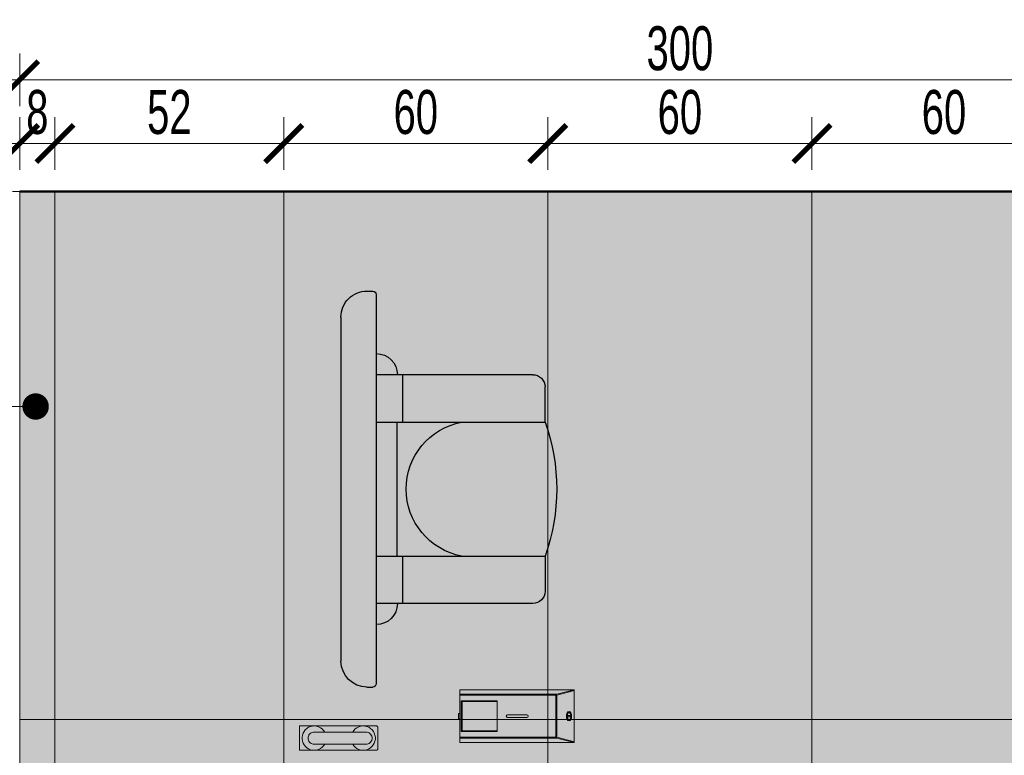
# Model space of a CAD drawing. Header units: millimetres. Extents: x -6792 to 22441, y -13430 to 4653.
# Tile 122 of 256: x -3448 to -3225, y -8069 to -7901. Entities that reach past the tile are written whole.
import ezdxf
from ezdxf import colors
from ezdxf.entities.mleader import LeaderData, LeaderLine
from ezdxf.math import Vec2, Vec3

# ---------------------------------------------------------------- set-up
doc = ezdxf.new("R2010")
doc.units = ezdxf.units.MM
doc.linetypes.add('ACAD_ISO10W100', pattern=[18, 12, -3, 0, -3])
for name, color, linetype, lineweight in [('_A_KOLORYSTYKA ŚCIAN', 40, 'Continuous', 5), ('_A_OPIS', 253, 'Continuous', 9), ('_A_ROZWINIĘCIA_RYSUNEK ŚCIAN', 252, 'Continuous', 15), ('_A_ROZWINIĘCIA_WYMIARY', 252, 'Continuous', 15), ('_A_WIDOK', 163, 'Continuous', 13), ('_A_ŚCIANY PROJEKTOWANE', 150, 'Continuous', 50)]:
    doc.layers.add(name, color=color, linetype=linetype, lineweight=lineweight)
doc.layers.add('MODEL', color=7, linetype='Continuous')
doc.styles.add('DIM', font='arial.ttf', dxfattribs={"width": 0.65})
doc.styles.get("Standard").update_dxf_attribs({"font": 'arial.ttf'})
doc.dimstyles.new('BP_EU_25-50', dxfattribs={"dimtxt": 10, "dimasz": 0.8, "dimexe": 0.75, "dimexo": 1, "dimgap": 2, "dimtad": 1, "dimdec": 0, "dimzin": 9, "dimdsep": 46, "dimtxsty": 'DIM', "dimblk": 'ARCH_1', "dimcen": 0, "dimdle": 50, "dimse1": 1, "dimse2": 1, "dimclrd": 256, "dimclre": 256, "dimclrt": 256, "dimadec": 0, "dimazin": 2, "dimtfac": 1, "dimtdec": 0, "dimtix": 1, "dimtmove": 2, "dimatfit": 0, "dimfxl": 0.75, "dimtolj": 1, "dimtzin": 0, "dimlwd": 15, "dimlwe": -1, "dimarcsym": 0})

# ---------------------------------------------------------------- blocks, each defined once
blk = doc.blocks.new('BC1-FRONT')
at = {"layer": 'MODEL'}
for p, q in [((844, 1800.1), (763.9, 1800.1)), ((844, 1416.6), (844, 1800.1)), ((1148.4, 1800.1), (1228.5, 1800.1)), ((1148.4, 1416.6), (1148.4, 1800.1)), ((736.2, 1772.4), (736.2, 1416.6)), ((1256.2, 1772.4), (1256.2, 1416.6)), ((736.2, 1477.1), (844, 1477.1)), ((1148.4, 1477.1), (1256.2, 1477.1)), ((844, 1464.4), (1148.4, 1464.4)), ((1438.3, 1416.6), (554.1, 1416.6)), ((546.2, 1395.5), (546.2, 1408.7)), ((1446.2, 1395.5), (1446.2, 1408.7)), ((605.2, 1336.6), (1387.2, 1336.6))]:
    blk.add_line(p, q, dxfattribs=at)
for centre, radius, start, end in [((996.2, 1375.4), 451.2, 70.2836, 109.7164), ((763.9, 1772.4), 27.7, 90, 180), ((1228.5, 1772.4), 27.7, 0, 90), ((996.2, 1639.7), 155, 190.7875, 349.2125), ((736.2, 1416.6), 48, 90, 180), ((1256.2, 1416.6), 48, 0, 90), ((554.1, 1408.7), 7.89, 90, 180), ((1438.3, 1408.7), 7.89, 0, 90), ((605.2, 1395.5), 59, 180, 270), ((1387.2, 1395.5), 59, 270, 0)]:
    blk.add_arc(centre, radius, start, end, dxfattribs=at)
blk = doc.blocks.new('UCHWYT-STAŁY-FRONT')
at = {"layer": '_A_KOLORYSTYKA ŚCIAN'}
h = blk.add_hatch(color=256, dxfattribs=at)
h.dxf.hatch_style = 1
h.set_gradient(color1=(101, 101, 97), centered=1, tint=1)
h.paths.add_polyline_path([(-3.81, 2.03), (-3.9, 2.02), (-3.98, 2), (-4.06, 1.96), (-4.14, 1.91), (-4.2, 1.85), (-4.25, 1.78), (-4.29, 1.7), (-4.31, 1.61), (-4.32, 1.52), (-4.32, -7.05), (-4.32, -25.76), (4.32, -25.76), (4.32, -7.05), (4.32, 1.52), (4.31, 1.61), (4.29, 1.7), (4.25, 1.78), (4.2, 1.85), (4.14, 1.91), (4.06, 1.96), (3.98, 2), (3.9, 2.02), (3.81, 2.03)])
h = blk.add_hatch(color=256, dxfattribs=at)
h.dxf.hatch_style = 1
h.set_gradient(color1=(101, 101, 97), centered=1, tint=1)
h.paths.add_polyline_path([(2.16, -2.16), (2.13, -1.78), (2.03, -1.42), (1.87, -1.08), (1.65, -0.77), (1.39, -0.51), (1.08, -0.29), (0.74, -0.13), (0.37, -0.03), (0, 0), (-0.37, -0.03), (-0.74, -0.13), (-1.08, -0.29), (-1.39, -0.51), (-1.65, -0.77), (-1.87, -1.08), (-2.03, -1.42), (-2.13, -1.78), (-2.16, -2.16), (-2.16, -20.57), (-2.13, -20.95), (-2.03, -21.31), (-1.87, -21.65), (-1.65, -21.96), (-1.39, -22.23), (-1.08, -22.44), (-0.74, -22.6), (-0.37, -22.7), (0, -22.73), (0.37, -22.7), (0.74, -22.6), (1.08, -22.44), (1.39, -22.23), (1.65, -21.96), (1.87, -21.65), (2.03, -21.31), (2.13, -20.95), (2.16, -20.57)])
at = {"lineweight": 5}
blk.add_lwpolyline([(-3.81, 2.03), (-3.9, 2.02), (-3.98, 2), (-4.06, 1.96), (-4.14, 1.91), (-4.2, 1.85), (-4.25, 1.78), (-4.29, 1.7), (-4.31, 1.61), (-4.32, 1.52), (-4.32, -7.05), (-4.32, -25.76), (4.32, -25.76), (4.32, -7.05), (4.32, 1.52), (4.31, 1.61), (4.29, 1.7), (4.25, 1.78), (4.2, 1.85), (4.14, 1.91), (4.06, 1.96), (3.98, 2), (3.9, 2.02), (3.81, 2.03)], close=True, dxfattribs=at)
for points in [[(2.16, -6.89), (2.73, -6.49), (3.26, -5.99), (3.69, -5.4), (4.01, -4.74), (4.22, -4.05), (4.31, -3.32), (4.28, -2.59), (4.13, -1.88), (3.85, -1.2), (3.47, -0.58), (2.99, -0.04), (2.42, 0.42), (1.79, 0.78), (1.1, 1.03), (0.38, 1.15), (-0.35, 1.15), (-1.07, 1.03), (-1.76, 0.79), (-2.4, 0.44), (-2.97, -0.01), (-3.45, -0.56), (-3.84, -1.18), (-4.12, -1.85), (-4.28, -2.56), (-4.32, -3.29), (-4.23, -4.01), (-4.02, -4.71), (-3.7, -5.37), (-3.28, -5.96), (-2.76, -6.47), (-2.16, -6.89), (-2.16, -6.89)], [(-2.16, -2.16), (-2.13, -1.78), (-2.03, -1.42), (-1.87, -1.08), (-1.65, -0.77), (-1.39, -0.51), (-1.08, -0.29), (-0.74, -0.13), (-0.37, -0.03), (0, 0)], [(0, 0), (-0.37, -0.03), (-0.74, -0.13), (-1.08, -0.29), (-1.39, -0.51), (-1.65, -0.77), (-1.87, -1.08), (-2.03, -1.42), (-2.13, -1.78), (-2.16, -2.16)], [(0, 0), (0.37, -0.03), (0.74, -0.13), (1.08, -0.29), (1.39, -0.51), (1.65, -0.77), (1.87, -1.08), (2.03, -1.42), (2.13, -1.78), (2.16, -2.16)], [(2.16, -2.16), (2.13, -1.78), (2.03, -1.42), (1.87, -1.08), (1.65, -0.77), (1.39, -0.51), (1.08, -0.29), (0.74, -0.13), (0.37, -0.03), (0, 0)], [(-2.16, -2.16), (-2.16, -20.57)], [(2.16, -2.16), (2.16, -20.57)], [(2.13, -16.82), (2.73, -17.23), (3.26, -17.74), (3.69, -18.33), (4.01, -18.98), (4.22, -19.68), (4.31, -20.4), (4.28, -21.13), (4.13, -21.84), (3.85, -22.52), (3.47, -23.14), (2.99, -23.69), (2.42, -24.15), (1.79, -24.51), (1.1, -24.75), (0.38, -24.88), (-0.35, -24.88), (-1.07, -24.76), (-1.76, -24.52), (-2.4, -24.17), (-2.97, -23.71), (-3.45, -23.17), (-3.84, -22.55), (-4.12, -21.87), (-4.28, -21.16), (-4.32, -20.43), (-4.23, -19.71), (-4.02, -19.01), (-3.7, -18.35), (-3.28, -17.76), (-2.76, -17.25), (-2.16, -16.83), (-2.16, -16.83)], [(0, -22.73), (-0.37, -22.7), (-0.74, -22.6), (-1.08, -22.44), (-1.39, -22.23), (-1.65, -21.96), (-1.87, -21.65), (-2.03, -21.31), (-2.13, -20.95), (-2.16, -20.57)], [(2.16, -20.57), (2.13, -20.95), (2.03, -21.31), (1.87, -21.65), (1.65, -21.96), (1.39, -22.23), (1.08, -22.44), (0.74, -22.6), (0.37, -22.7), (0, -22.73)]]:
    blk.add_lwpolyline(points, dxfattribs=at)
blk = doc.blocks.new('DSM101-FRONT')
h = blk.add_hatch(color=256)
h.dxf.hatch_style = 1
h.set_gradient(color1=(101, 101, 97), rotation=180, centered=1, tint=1)
h.paths.add_polyline_path([(241, 654.1), (361, 654.1), (361, 394.1), (241, 394.1)])
for p, q in [((251, 614.1), (241, 654.1)), ((241, 654.1), (241, 394.1)), ((361, 654.1), (241, 654.1)), ((253, 614.1), (242.9, 654.5)), ((359, 654.5), (348.9, 614.1)), ((361, 654.1), (351, 614.1)), ((361, 654.1), (361, 394.1)), ((251, 613.1), (253, 614.1)), ((251, 614.1), (251, 394.1)), ((253, 612.1), (251, 613.1)), ((253, 614.1), (348.9, 614.1)), ((253, 612.1), (253, 394.1)), ((253, 612.1), (349, 612.1)), ((348.9, 614.1), (351, 613.1)), ((351, 613.1), (348.9, 614.1)), ((351, 613.1), (349, 612.1)), ((349, 612.1), (349, 394.1)), ((351, 614.1), (351, 394.1)), ((298, 502.6), (298, 546.6)), ((304, 502.6), (304, 546.6)), ((266, 397.1), (266, 479.1)), ((336, 479.1), (266, 479.1)), ((336, 397.1), (336, 479.1)), ((361, 394.1), (241, 394.1)), ((336, 397.1), (266, 397.1))]:
    blk.add_line(p, q)
for points in [[(241, 654.1), (361, 654.1), (361, 394.1), (241, 394.1)], [(299.7, 643.7), (302.2, 643.7), (302.2, 639.5), (299.7, 639.5)]]:
    blk.add_lwpolyline(points, close=True)
for points in [[(266, 479.1), (266, 397.1), (336, 397.1), (336, 479.1)], [(268, 479.1), (268, 399.1), (334, 399.1), (334, 479.1)], [(295, 394.1), (295, 391.1), (307, 391.1), (307, 394.1)]]:
    blk.add_lwpolyline(points)
for centre, start, end in [((301, 546.6), 0, 180), ((301, 502.6), 180, 0)]:
    blk.add_arc(centre, 3, start, end)
blk.add_ellipse((301, 642.1), major_axis=(-10.5, 0), ratio=0.571429)
for points, knots in [([(291.5, 642.1), (291.5, 641.7), (291.5, 641.3), (291.9, 640.6), (292.1, 640.2), (292.8, 639.5), (293.2, 639.2), (294.3, 638.5), (294.9, 638.2), (296.6, 637.6), (297.8, 637.3), (300.3, 637), (301.6, 637), (304, 637.3), (305.2, 637.6), (307.3, 638.3), (308.2, 638.8), (309.4, 639.7), (309.7, 640.2), (310.2, 641), (310.4, 641.4), (310.5, 642.1), (310.4, 642.5), (310.1, 643.3), (309.9, 643.7), (309.2, 644.6), (308.7, 644.9), (307.5, 645.7), (306.8, 646), (305.3, 646.5), (304.5, 646.7), (302.3, 647), (301, 647.1), (298.4, 646.9), (297.1, 646.7), (294.9, 645.9), (293.9, 645.4), (292.7, 644.5), (292.3, 644.1), (291.7, 643.2), (291.5, 642.8), (291.5, 642.3), (291.5, 642.2), (291.5, 642.1)], [0, 0, 0, 0, 0.24826, 0.24826, 0.496519, 0.496519, 0.744779, 0.744779, 0.993039, 0.993039, 1.375947, 1.375947, 1.758855, 1.758855, 2.141763, 2.141763, 2.524671, 2.524671, 2.798801, 2.798801, 3.072931, 3.072931, 3.347061, 3.347061, 3.621191, 3.621191, 3.895321, 3.895321, 4.169452, 4.169452, 4.443582, 4.443582, 4.841074, 4.841074, 5.238567, 5.238567, 5.63606, 5.63606, 5.913449, 5.913449, 6.190838, 6.190838, 6.283185, 6.283185, 6.283185, 6.283185]), ([(292.5, 642.1), (292.5, 641.9), (292.5, 641.8), (292.6, 641.4), (292.7, 641.2), (292.9, 640.9), (293.1, 640.7), (293.6, 640.1), (294.1, 639.8), (295.3, 639.1), (296, 638.9), (297.5, 638.4), (298.3, 638.2), (300.3, 638), (301.4, 638), (303.5, 638.2), (304.5, 638.4), (306.3, 639), (307, 639.3), (308.1, 640), (308.5, 640.3), (309.1, 640.9), (309.2, 641.2), (309.4, 641.6), (309.4, 641.8), (309.5, 642.1), (309.4, 642.3), (309.4, 642.5), (309.3, 642.7), (309.2, 643), (309, 643.2), (308.6, 643.7), (308.2, 644.1), (307.1, 644.7), (306.4, 645.1), (304.9, 645.6), (304.1, 645.8), (302.2, 646), (301, 646.1), (298.9, 646), (297.9, 645.8), (296, 645.3), (295.2, 644.9), (294, 644.3), (293.6, 643.9), (293, 643.3), (292.8, 643.1), (292.5, 642.6), (292.5, 642.4), (292.5, 642.2), (292.5, 642.1), (292.5, 642.1)], [0, 0, 0, 0, 0.177646, 0.177646, 0.355292, 0.355292, 0.532939, 0.532939, 0.814738, 0.814738, 1.096538, 1.096538, 1.378338, 1.378338, 1.739104, 1.739104, 2.06913, 2.06913, 2.399157, 2.399157, 2.673843, 2.673843, 2.90015, 2.90015, 3.126457, 3.126457, 3.28067, 3.28067, 3.434884, 3.434884, 3.589098, 3.589098, 3.88111, 3.88111, 4.173123, 4.173123, 4.465135, 4.465135, 4.824452, 4.824452, 5.16054, 5.16054, 5.496627, 5.496627, 5.767671, 5.767671, 5.995248, 5.995248, 6.222825, 6.222825, 6.283185, 6.283185, 6.283185, 6.283185])]:
    blk.add_open_spline(points, degree=3, knots=knots)
blk = doc.blocks.new('ARCH_1')
for p, q in [((0, 7.5), (0, -7.5)), ((8.92, 0), (-8.92, 0))]:
    blk.add_line(p, q)
at = {"const_width": 1.5}
blk.add_lwpolyline([(5.3, 5.3), (-5.3, -5.3)], dxfattribs=at)
blk = doc.blocks.new('*D1858')
at = {"layer": '_A_ROZWINIĘCIA_WYMIARY', "lineweight": 15, "transparency": 16777216}
blk.add_line((-3209.03, -7929.56), (-3267.43, -7929.56), dxfattribs=at)
at = {"layer": 'Defpoints', "color": 0, "transparency": 16777216}
for p in [(-3268.23, -7929.56), (-3268.23, -7940.47), (-3208.23, -7940.47)]:
    blk.add_point(p, dxfattribs=at)
at = {"layer": '_A_ROZWINIĘCIA_WYMIARY', "lineweight": 15, "transparency": 16777216, "xscale": 0.8, "yscale": 0.8, "zscale": 0.8, "rotation": 180}
blk.add_blockref('ARCH_1', (-3268.23, -7929.56), dxfattribs=at)
at = {"layer": '_A_ROZWINIĘCIA_WYMIARY', "lineweight": 15, "transparency": 16777216, "xscale": 0.8, "yscale": 0.8, "zscale": 0.8}
blk.add_blockref('ARCH_1', (-3208.23, -7929.56), dxfattribs=at)
at = {"layer": '_A_ROZWINIĘCIA_WYMIARY', "transparency": 16777216, "insert": (-3238.23, -7922.46), "char_height": 10, "attachment_point": 5, "style": 'DIM'}
blk.add_mtext('\\A1;60', dxfattribs=at)
blk = doc.blocks.new('*D1859')
at = {"layer": '_A_ROZWINIĘCIA_WYMIARY', "lineweight": 15, "transparency": 16777216}
blk.add_line((-3269.03, -7929.56), (-3327.43, -7929.56), dxfattribs=at)
at = {"layer": 'Defpoints', "color": 0, "transparency": 16777216}
for p in [(-3328.23, -7929.56), (-3328.23, -7940.47), (-3268.23, -7940.47)]:
    blk.add_point(p, dxfattribs=at)
at = {"layer": '_A_ROZWINIĘCIA_WYMIARY', "lineweight": 15, "transparency": 16777216, "xscale": 0.8, "yscale": 0.8, "zscale": 0.8, "rotation": 180}
blk.add_blockref('ARCH_1', (-3328.23, -7929.56), dxfattribs=at)
at = {"layer": '_A_ROZWINIĘCIA_WYMIARY', "lineweight": 15, "transparency": 16777216, "xscale": 0.8, "yscale": 0.8, "zscale": 0.8}
blk.add_blockref('ARCH_1', (-3268.23, -7929.56), dxfattribs=at)
at = {"layer": '_A_ROZWINIĘCIA_WYMIARY', "transparency": 16777216, "insert": (-3298.23, -7922.46), "char_height": 10, "attachment_point": 5, "style": 'DIM'}
blk.add_mtext('\\A1;60', dxfattribs=at)
blk = doc.blocks.new('*D1860')
at = {"layer": '_A_ROZWINIĘCIA_WYMIARY', "lineweight": 15, "transparency": 16777216}
blk.add_line((-3329.03, -7929.56), (-3387.43, -7929.56), dxfattribs=at)
at = {"layer": 'Defpoints', "color": 0, "transparency": 16777216}
for p in [(-3388.23, -7929.56), (-3388.23, -7940.47), (-3328.23, -7940.47)]:
    blk.add_point(p, dxfattribs=at)
at = {"layer": '_A_ROZWINIĘCIA_WYMIARY', "lineweight": 15, "transparency": 16777216, "xscale": 0.8, "yscale": 0.8, "zscale": 0.8, "rotation": 180}
blk.add_blockref('ARCH_1', (-3388.23, -7929.56), dxfattribs=at)
at = {"layer": '_A_ROZWINIĘCIA_WYMIARY', "lineweight": 15, "transparency": 16777216, "xscale": 0.8, "yscale": 0.8, "zscale": 0.8}
blk.add_blockref('ARCH_1', (-3328.23, -7929.56), dxfattribs=at)
at = {"layer": '_A_ROZWINIĘCIA_WYMIARY', "transparency": 16777216, "insert": (-3358.23, -7922.46), "char_height": 10, "attachment_point": 5, "style": 'DIM'}
blk.add_mtext('\\A1;60', dxfattribs=at)
blk = doc.blocks.new('*D1861')
at = {"layer": '_A_ROZWINIĘCIA_WYMIARY', "lineweight": 15, "transparency": 16777216}
blk.add_line((-3389.03, -7929.56), (-3439.43, -7929.56), dxfattribs=at)
at = {"layer": 'Defpoints', "color": 0, "transparency": 16777216}
for p in [(-3440.23, -7929.56), (-3440.23, -7940.47), (-3388.23, -7940.47)]:
    blk.add_point(p, dxfattribs=at)
at = {"layer": '_A_ROZWINIĘCIA_WYMIARY', "lineweight": 15, "transparency": 16777216, "xscale": 0.8, "yscale": 0.8, "zscale": 0.8, "rotation": 180}
blk.add_blockref('ARCH_1', (-3440.23, -7929.56), dxfattribs=at)
at = {"layer": '_A_ROZWINIĘCIA_WYMIARY', "lineweight": 15, "transparency": 16777216, "xscale": 0.8, "yscale": 0.8, "zscale": 0.8}
blk.add_blockref('ARCH_1', (-3388.23, -7929.56), dxfattribs=at)
at = {"layer": '_A_ROZWINIĘCIA_WYMIARY', "transparency": 16777216, "insert": (-3414.23, -7922.46), "char_height": 10, "attachment_point": 5, "style": 'DIM'}
blk.add_mtext('\\A1;52', dxfattribs=at)
blk = doc.blocks.new('*D1862')
at = {"layer": '_A_ROZWINIĘCIA_WYMIARY', "lineweight": 15, "transparency": 16777216}
for p, q in [((-3449.03, -7929.56), (-3449.83, -7929.56)), ((-3440.23, -7929.56), (-3448.23, -7929.56)), ((-3439.43, -7929.56), (-3438.63, -7929.56))]:
    blk.add_line(p, q, dxfattribs=at)
at = {"layer": 'Defpoints', "color": 0, "transparency": 16777216}
for p in [(-3448.23, -7929.56), (-3448.23, -7940.47), (-3440.23, -7940.47)]:
    blk.add_point(p, dxfattribs=at)
at = {"layer": '_A_ROZWINIĘCIA_WYMIARY', "lineweight": 15, "transparency": 16777216, "xscale": 0.8, "yscale": 0.8, "zscale": 0.8}
blk.add_blockref('ARCH_1', (-3448.23, -7929.56), dxfattribs=at)
at = {"layer": '_A_ROZWINIĘCIA_WYMIARY', "lineweight": 15, "transparency": 16777216, "xscale": 0.8, "yscale": 0.8, "zscale": 0.8, "rotation": 180}
blk.add_blockref('ARCH_1', (-3440.23, -7929.56), dxfattribs=at)
at = {"layer": '_A_ROZWINIĘCIA_WYMIARY', "transparency": 16777216, "insert": (-3444.23, -7922.46), "char_height": 10, "attachment_point": 5, "style": 'DIM'}
blk.add_mtext('\\A1;8', dxfattribs=at)
blk = doc.blocks.new('*D1863')
at = {"layer": '_A_ROZWINIĘCIA_WYMIARY', "lineweight": 15, "transparency": 16777216}
blk.add_line((-3447.43, -7915.08), (-3149.03, -7915.08), dxfattribs=at)
at = {"layer": 'Defpoints', "color": 0, "transparency": 16777216}
for p in [(-3148.23, -7915.08), (-3448.23, -7940.47), (-3148.23, -7940.47)]:
    blk.add_point(p, dxfattribs=at)
at = {"layer": '_A_ROZWINIĘCIA_WYMIARY', "lineweight": 15, "transparency": 16777216, "xscale": 0.8, "yscale": 0.8, "zscale": 0.8, "rotation": 180}
blk.add_blockref('ARCH_1', (-3448.23, -7915.08), dxfattribs=at)
at = {"layer": '_A_ROZWINIĘCIA_WYMIARY', "lineweight": 15, "transparency": 16777216, "xscale": 0.8, "yscale": 0.8, "zscale": 0.8}
blk.add_blockref('ARCH_1', (-3148.23, -7915.08), dxfattribs=at)
at = {"layer": '_A_ROZWINIĘCIA_WYMIARY', "transparency": 16777216, "insert": (-3298.23, -7907.97), "char_height": 10, "attachment_point": 5, "style": 'DIM'}
blk.add_mtext('\\A1;300', dxfattribs=at)
blk = doc.blocks.new('_Dot')
at = {"color": 0, "linetype": 'ByBlock', "lineweight": -2}
blk.add_line((-0.5, 0), (-1, 0), dxfattribs=at)
at = {"color": 0, "linetype": 'ByBlock', "const_width": 0.5}
blk.add_lwpolyline([(-0.25, 0, 1), (0.25, 0, 1)], format="xyb", close=True, dxfattribs=at)
blk = doc.blocks.new('*D3134')
at = {"layer": '_A_ROZWINIĘCIA_WYMIARY', "lineweight": 15, "transparency": 16777216}
blk.add_line((-3466.66, -7941.27), (-3466.66, -8059.67), dxfattribs=at)
at = {"layer": 'Defpoints', "color": 0, "transparency": 16777216}
for p in [(-3448.23, -7940.47), (-3466.66, -8060.47), (-3448.23, -8060.47)]:
    blk.add_point(p, dxfattribs=at)
at = {"layer": '_A_ROZWINIĘCIA_WYMIARY', "lineweight": 15, "transparency": 16777216, "xscale": 0.8, "yscale": 0.8, "zscale": 0.8}
for p, rotation in [((-3466.66, -7940.47), 90), ((-3466.66, -8060.47), 270)]:
    blk.add_blockref('ARCH_1', p, dxfattribs=dict(at, rotation=rotation))
at = {"layer": '_A_ROZWINIĘCIA_WYMIARY', "transparency": 16777216, "insert": (-3459.55, -8000.47), "char_height": 10, "attachment_point": 5, "rotation": 270, "style": 'DIM'}
blk.add_mtext('\\A1;120', dxfattribs=at)

msp = doc.modelspace()

# ---------------------------------------------------------------- hatches: boundary and pattern name
at = {"layer": '_A_KOLORYSTYKA ŚCIAN'}
msp.add_hatch(color=251, dxfattribs=at).paths.add_polyline_path([(-3448.225, -8170.47), (-3448.225, -7940.47), (-3440.225, -7940.47), (-3440.225, -8170.47)])
at = {"layer": '_A_ROZWINIĘCIA_RYSUNEK ŚCIAN', "true_color": 0xddccbb}
h = msp.add_hatch(color=254, dxfattribs=at)
h.dxf.hatch_style = 1
h.paths.add_polyline_path([(-3148.225, -8170.47), (-3440.225, -8170.47), (-3440.225, -7940.47), (-3148.225, -7940.47)])

# ---------------------------------------------------------------- linework, layer by layer
at = {"layer": '_A_OPIS', "linetype": 'ACAD_ISO10W100'}
msp.add_lwpolyline([(-3112.089, -7940.47), (-3536.225, -7940.47)], dxfattribs=at)
at = {"layer": '_A_ROZWINIĘCIA_RYSUNEK ŚCIAN'}
for points in [[(-3448.227, -8060.47), (-3448.225, -7940.47), (-3440.225, -7940.47), (-3440.227, -8060.47)], [(-3388.225, -8060.47), (-3388.225, -7940.47), (-3440.225, -7940.469), (-3440.225, -8060.47)], [(-3328.225, -8060.47), (-3328.225, -7940.47), (-3388.225, -7940.47), (-3388.225, -8060.47)], [(-3268.225, -8060.47), (-3268.225, -7940.47), (-3328.225, -7940.47), (-3328.225, -8060.47)], [(-3208.225, -8060.47), (-3208.225, -7940.47), (-3268.225, -7940.47), (-3268.225, -8060.47)], [(-3448.227, -8060.47), (-3448.225, -8170.47), (-3440.225, -8170.47), (-3440.227, -8060.47)], [(-3388.225, -8060.47), (-3388.225, -8170.47), (-3440.225, -8170.47), (-3440.225, -8060.47)], [(-3328.225, -8060.47), (-3328.225, -8170.47), (-3388.225, -8170.47), (-3388.225, -8060.47)], [(-3268.225, -8060.47), (-3268.225, -8170.47), (-3328.225, -8170.47), (-3328.225, -8060.47)], [(-3208.225, -8060.47), (-3208.225, -8170.47), (-3268.225, -8170.47), (-3268.225, -8060.47)]]:
    msp.add_lwpolyline(points, close=True, dxfattribs=at)
at = {"layer": '_A_WIDOK'}
msp.add_lwpolyline([(-3448.227, -8166.97), (-3448.225, -7940.47)], dxfattribs=at)
at = {"layer": '_A_ŚCIANY PROJEKTOWANE'}
msp.add_lwpolyline([(-3448.225, -7940.47), (-3148.225, -7940.47)], dxfattribs=at)

# ---------------------------------------------------------------- block references
at = {"xscale": -0.1, "yscale": 0.1, "zscale": 0.1, "rotation": 270}
msp.add_blockref('BC1-FRONT', (-3508.885, -8107.721), dxfattribs=at)
at = {"layer": '_A_WIDOK', "xscale": 0.1, "yscale": 0.1, "zscale": 0.1, "rotation": 270}
msp.add_blockref('DSM101-FRONT', (-3387.63, -8029.613), dxfattribs=at)
at = {"layer": '_A_WIDOK', "lineweight": 5, "xscale": 0.64, "yscale": 0.64, "zscale": 0.64, "rotation": 270}
msp.add_blockref('UCHWYT-STAŁY-FRONT', (-3368.161, -8064.7), dxfattribs=at)

# ---------------------------------------------------------------- dimensions: what is measured, and where the dimension line sits
at = {"layer": '_A_ROZWINIĘCIA_WYMIARY', "color": 3}
for base, p1, p2, picture, middle in [((-3148.227, -7915.083), (-3448.225, -7940.47), (-3148.227, -7940.47), '*D1863', (-3298.226, -7907.974)), ((-3448.225, -7929.563), (-3440.225, -7940.47), (-3448.225, -7940.47), '*D1862', (-3444.225, -7922.457)), ((-3440.225, -7929.563), (-3388.225, -7940.47), (-3440.225, -7940.47), '*D1861', (-3414.225, -7922.457)), ((-3388.225, -7929.563), (-3328.225, -7940.47), (-3388.225, -7940.47), '*D1860', (-3358.225, -7922.457)), ((-3328.225, -7929.563), (-3268.225, -7940.47), (-3328.225, -7940.47), '*D1859', (-3298.225, -7922.457)), ((-3268.225, -7929.563), (-3208.225, -7940.47), (-3268.225, -7940.47), '*D1858', (-3238.225, -7922.457))]:
    dim = msp.add_linear_dim(base=base, p1=p1, p2=p2, angle=180, dimstyle='BP_EU_25-50', dxfattribs=at)
    dim.commit()
    dim.dimension.update_dxf_attribs({"geometry": picture, "text_midpoint": middle})
at = {"layer": '_A_ROZWINIĘCIA_WYMIARY'}
dim = msp.add_linear_dim(base=(-3466.659, -8060.47), p1=(-3448.225, -7940.47), p2=(-3448.227, -8060.47), angle=270, dimstyle='BP_EU_25-50', dxfattribs=at)
dim.commit()
dim.dimension.update_dxf_attribs({"geometry": '*D3134', "text_midpoint": (-3459.553, -8000.47)})

# ---------------------------------------------------------------- leaders
at = {"layer": '_A_OPIS', "linetype": 'ByBlock'}
ml = msp.add_multileader_mtext('Standard', dxfattribs=at)
ml.set_content('COKOLIKI PRZYŚCIENNE O WYS. OK. 7-8 CM\\PZ PŁYTEK FORMATU 60X120CM CIĘTYCH\\PWZDŁUŻ NA 7-8 NP. OPTIMUM GRAND\\PCOLOURS GRAPHITE MAT FUGA 2 MM\\PO KOLORZE ZBLIŻONYM DO\\PPŁYTKI (GRAFIT)', color=256)
ml.set_leader_properties(color=256, linetype='ByLayer', lineweight=-1)
ml.set_arrow_properties(name='DOT')
ml.build(insert=Vec2(0, 0))
ml.multileader.update_dxf_attribs({"text_left_attachment_type": 6, "text_right_attachment_type": 5, "dogleg_length": 3, "arrow_head_size": 6})
ctx = ml.context
ctx.base_point, ctx.char_height, ctx.arrow_head_size, ctx.plane_origin, ctx.plane_x_axis, ctx.plane_y_axis = Vec3(-3480.999, -8148.037), 5, 6, Vec3(-4028.368, -7988.964), Vec3(0.0006295, 0.9999998), Vec3(-0.9999998, 0.0006295)
ctx.left_attachment, ctx.right_attachment = 6, 5
notes = []
notes.append((ctx, [(0, (1, 1, 0), (-3535.282, -7989.272), (-0.0006295, -0.9999998), 5.014, [(0, [(-3444.609, -7989.332)], 0, [])])]))
ctx.mtext.insert, ctx.mtext.text_direction, ctx.mtext.rotation, ctx.mtext.line_spacing_factor, ctx.mtext.flow_direction = Vec3(-3474.433, -7996.324), Vec3(-0.0006295, -0.9999998), 4.7117595, 1.2, 5
for ctx, leaders in notes:
    for number, flags, end, landing, length, lines in leaders:
        leader = LeaderData()
        leader.index, (leader.has_last_leader_line, leader.has_dogleg_vector, leader.attachment_direction) = number, flags
        leader.last_leader_point, leader.dogleg_vector, leader.dogleg_length = Vec3(end), Vec3(landing), length
        for number, points, colour, breaks in lines:
            line = LeaderLine()
            line.index, line.vertices, line.color, line.breaks = number, Vec3.list(points), colors.encode_raw_color(colour), breaks
            leader.lines.append(line)
        ctx.leaders.append(leader)

doc.saveas('drawing.dxf')
